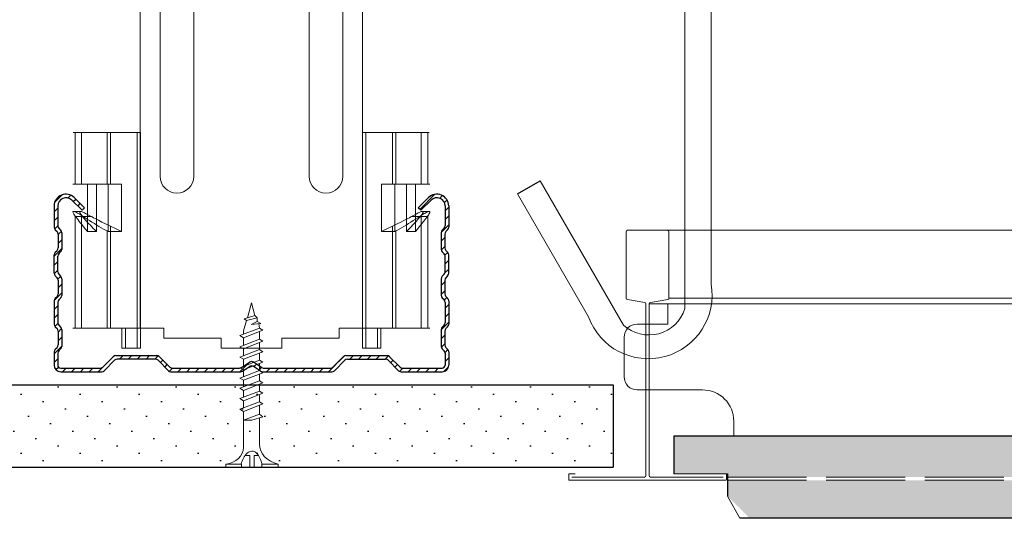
# Model space of a CAD drawing. Header units: millimetres. Extents: x 1525 to 3128, y 652 to 1560.
# Tile 7 of 9: x 2828 to 2978, y 1378 to 1454. Entities that reach past the tile are written whole.
import ezdxf

# ---------------------------------------------------------------- set-up
doc = ezdxf.new("R2010")
doc.units = ezdxf.units.MM
doc.linetypes.add('ACAD_ISO02W100', pattern=[15, 12, -3])
for name, color, linetype, lineweight in [('_RIGIPS AKCESORIA', 7, 'Continuous', 18), ('_RIGIPS G-K', 7, 'Continuous', 25), ('_RIGIPS PROFIL', 7, 'Continuous', 18), ('KRESKOWANIE', 7, 'Continuous', 9), ('PRZERYWANA', 7, 'ACAD_ISO02W100', 9)]:
    doc.layers.add(name, color=color, linetype=linetype, lineweight=lineweight)
doc.layers.add('wełna', color=7, linetype='BATTING')
doc.linetypes.add('BATTING', pattern='A,0.00254,-2.54,[134,ltypeshp.shx,S=2.54,R=0,X=-2.54,Y=0],-5.08,[134,ltypeshp.shx,S=2.54,R=180,X=2.54,Y=0],-2.54', length=10.16254)

# ---------------------------------------------------------------- blocks, each defined once
blk = doc.blocks.new('TN 25')
at = {"layer": '_RIGIPS AKCESORIA'}
for p, q in [((0, -0.84), (0, 7.16)), ((0, 7.16), (0.46, 7.16)), ((0.46, 7.16), (0.46, 4.78)), ((0.46, 4.78), (0, 4.78)), ((8.47, 4.46), (8.79, 5)), ((8.79, 5), (9.93, 2.01)), ((10.1, 4.46), (10.41, 5)), ((10.41, 5), (11.56, 2.01)), ((11.67, 4.46), (11.99, 5)), ((11.99, 5), (13.14, 2.01)), ((13.21, 4.46), (13.52, 5)), ((13.52, 5), (14.67, 2.01)), ((14.8, 4.46), (15.12, 5)), ((15.12, 5), (16.26, 2.01)), ((16.42, 4.46), (16.73, 5)), ((16.73, 5), (17.88, 2.01)), ((17.99, 4.46), (18.31, 5)), ((18.31, 5), (19.45, 2.01)), ((19.68, 4.46), (20, 5)), ((20, 5), (21.14, 2.01)), ((0, 3.5), (1.77, 3.5)), ((1.77, 3.5), (1.77, 4.2)), ((3.02, 4.46), (8.47, 4.46)), ((7.12, 4.46), (7.12, 3.18)), ((8.03, 2.01), (7.12, 4.46)), ((7.12, 3.18), (7.65, 1.53)), ((9.61, 1.51), (8.47, 4.46)), ((9, 4.46), (10.1, 4.46)), ((11.23, 1.51), (10.1, 4.46)), ((10.62, 4.46), (11.67, 4.46)), ((12.81, 1.51), (11.67, 4.46)), ((12.2, 4.46), (13.21, 4.46)), ((14.34, 1.51), (13.21, 4.46)), ((13.73, 4.46), (14.8, 4.46)), ((15.94, 1.51), (14.8, 4.46)), ((15.33, 4.46), (16.42, 4.46)), ((17.55, 1.51), (16.42, 4.46)), ((16.94, 4.46), (17.99, 4.46)), ((19.13, 1.51), (17.99, 4.46)), ((18.52, 4.46), (19.68, 4.46)), ((20.82, 1.51), (19.68, 4.46)), ((20.21, 4.46), (20.7, 4.46)), ((20.7, 4.46), (22.28, 3.98)), ((21.85, 1.83), (21.67, 3.28)), ((21.67, 3.28), (22.14, 2.4)), ((22.28, 3.98), (22.56, 4.37)), ((22.7, 2.36), (22.28, 3.98)), ((22.56, 4.37), (23.03, 2.71)), ((22.71, 3.85), (25, 3.24)), ((25, 3.24), (23.03, 2.71)), ((0, 2.83), (1.77, 2.83)), ((0.46, 1.64), (0, 1.64)), ((0.46, -0.84), (0.46, 1.64)), ((1.77, 2.83), (1.77, 2.18)), ((7.49, 2.01), (3.55, 2.01)), ((7.65, 1.53), (8.03, 2.01)), ((9.41, 2.01), (8.03, 2.01)), ((9.93, 2.01), (9.61, 1.51)), ((11.04, 2.01), (9.93, 2.01)), ((11.56, 2.01), (11.23, 1.51)), ((12.61, 2.01), (11.56, 2.01)), ((13.14, 2.01), (12.81, 1.51)), ((14.15, 2.01), (13.14, 2.01)), ((14.67, 2.01), (14.34, 1.51)), ((15.74, 2.01), (14.67, 2.01)), ((16.26, 2.01), (15.94, 1.51)), ((17.36, 2.01), (16.26, 2.01)), ((17.88, 2.01), (17.55, 1.51)), ((18.93, 2.01), (17.88, 2.01)), ((19.45, 2.01), (19.13, 1.51)), ((19.45, 2.01), (20.62, 2.01)), ((21.14, 2.01), (20.82, 1.51)), ((21.14, 2.01), (21.81, 2.12)), ((22.14, 2.4), (21.85, 1.83)), ((22.7, 2.36), (22.14, 2.4)), ((23.03, 2.71), (22.7, 2.36)), ((0, -0.84), (0.46, -0.84))]:
    blk.add_line(p, q, dxfattribs=at)
for centre, major_axis, ratio, start_param, end_param in [((3.09, 7.67), (0.17, 3.2), 0.826134, 1.773653, 3.180586), ((-0.04, 0.9), (0, 3.93), 0.848176, -0.720942, -0.151112), ((1.66, 3.18), (0, 0.895), 0.848176, -1.552777, -0.720942), ((1.66, 3.18), (0, 0.895), 0.848176, 3.862535, 4.730408), ((3.37, -1.57), (0.28, 3.57), 0.832181, 0.035984, 1.430787), ((-2.73, 15.91), (0, 14.76), 0.848176, 3.399396, 3.475072), ((0.59, 4.62), (0, 2.81), 0.848176, 3.475072, 3.862535)]:
    blk.add_ellipse(centre, major_axis=major_axis, ratio=ratio, start_param=start_param, end_param=end_param, dxfattribs=at)
blk = doc.blocks.new('CD 60 ULTRASTIL')
h = blk.add_hatch()
h.set_pattern_fill('ANSI31', color=256, scale=0.3, style=0)
h.paths.add_polyline_path([(542.88, 684.5, -0.302776), (543.49, 684.5), (544.54, 683.79, 0.148069), (544.85, 683.7), (555.42, 683.7, 0.198912), (555.81, 683.86), (557.38, 685.44, -0.198912), (557.77, 685.6), (563.59, 685.6, -0.198912), (563.98, 685.44), (565.55, 683.86, 0.198912), (565.94, 683.7), (572.18, 683.7, 0.414214), (573.18, 684.7), (573.18, 686.74, 0.198912), (573.02, 687.12), (572.74, 687.4, -0.198912), (572.58, 687.79), (572.58, 689.87, -0.198912), (572.74, 690.26), (573.02, 690.54, 0.198912), (573.18, 690.93), (573.18, 694.47, 0.198912), (573.02, 694.86), (572.74, 695.14, -0.198912), (572.58, 695.53), (572.58, 697.61, -0.198912), (572.74, 698), (573.02, 698.28, 0.198912), (573.18, 698.67), (573.18, 701.47, 0.198912), (573.02, 701.86), (572.74, 702.14, -0.198912), (572.58, 702.53), (572.58, 704.61, -0.198912), (572.74, 705), (573.02, 705.28, 0.198912), (573.18, 705.67), (573.18, 708.9, 0.666128), (570.12, 710.18), (568.55, 708.63), (568.93, 708.24), (570.5, 709.79, -0.666128), (572.63, 708.9), (572.63, 705.9, -0.198912), (572.47, 705.51), (572.19, 705.23, 0.198912), (572.03, 704.84), (572.03, 702.3, 0.198912), (572.19, 701.91), (572.47, 701.63, -0.198912), (572.63, 701.25), (572.63, 698.9, -0.198912), (572.47, 698.51), (572.19, 698.23, 0.198912), (572.03, 697.84), (572.03, 695.3, 0.198912), (572.19, 694.91), (572.47, 694.63, -0.198912), (572.63, 694.25), (572.63, 691.16, -0.198912), (572.47, 690.77), (572.19, 690.49, 0.198912), (572.03, 690.1), (572.03, 687.56, 0.198912), (572.19, 687.17), (572.47, 686.9, -0.198912), (572.63, 686.51), (572.63, 684.7, -0.414214), (572.18, 684.25), (566.17, 684.25, -0.198912), (565.78, 684.41), (564.2, 685.99, 0.198912), (563.82, 686.15), (557.55, 686.15, 0.198912), (557.16, 685.99), (555.58, 684.41, -0.198912), (555.19, 684.25), (545.01, 684.25, -0.148069), (544.71, 684.34), (543.49, 685.16, 0.302776), (542.88, 685.16), (541.65, 684.34, -0.148069), (541.35, 684.25), (531.17, 684.25, -0.198912), (530.78, 684.41), (529.2, 685.99, 0.198912), (528.82, 686.15), (522.55, 686.15, 0.198912), (522.16, 685.99), (520.58, 684.41, -0.198912), (520.19, 684.25), (514.18, 684.25, -0.414214), (513.73, 684.7), (513.73, 686.51, -0.198912), (513.89, 686.9), (514.17, 687.17, 0.198912), (514.33, 687.56), (514.33, 690.1, 0.198912), (514.17, 690.49), (513.89, 690.77, -0.198912), (513.73, 691.16), (513.73, 694.25, -0.198912), (513.89, 694.63), (514.17, 694.91, 0.198912), (514.33, 695.3), (514.33, 697.84, 0.198912), (514.17, 698.23), (513.89, 698.51, -0.198912), (513.73, 698.9), (513.73, 701.25, -0.198912), (513.89, 701.63), (514.17, 701.91, 0.198912), (514.33, 702.3), (514.33, 704.84, 0.198912), (514.17, 705.23), (513.89, 705.51, -0.198912), (513.73, 705.9), (513.73, 708.9, -0.666128), (515.86, 709.79), (517.43, 708.24), (517.81, 708.63), (516.25, 710.18, 0.666128), (513.18, 708.9), (513.18, 705.67, 0.198912), (513.34, 705.28), (513.62, 705, -0.198912), (513.78, 704.61), (513.78, 702.53, -0.198912), (513.62, 702.14), (513.34, 701.86, 0.198912), (513.18, 701.47), (513.18, 698.67, 0.198912), (513.34, 698.28), (513.62, 698, -0.198912), (513.78, 697.61), (513.78, 695.53, -0.198912), (513.62, 695.14), (513.34, 694.86, 0.198912), (513.18, 694.47), (513.18, 690.93, 0.198912), (513.34, 690.54), (513.62, 690.26, -0.198912), (513.78, 689.87), (513.78, 687.79, -0.198912), (513.62, 687.4), (513.34, 687.12, 0.198912), (513.18, 686.74), (513.18, 684.7, 0.414214), (514.18, 683.7), (520.42, 683.7, 0.198912), (520.81, 683.86), (522.38, 685.44, -0.198912), (522.77, 685.6), (528.59, 685.6, -0.198912), (528.98, 685.44), (530.55, 683.86, 0.198912), (530.94, 683.7), (541.51, 683.7, 0.148069), (541.82, 683.79)])
for p, q in [((515.86, 709.79), (517.43, 708.24)), ((516.25, 710.18), (517.81, 708.63)), ((570.12, 710.18), (568.55, 708.63)), ((570.5, 709.79), (568.93, 708.24)), ((513.18, 708.9), (513.18, 705.67)), ((513.73, 708.9), (513.73, 705.9)), ((517.43, 708.24), (517.81, 708.63)), ((568.93, 708.24), (568.55, 708.63)), ((572.63, 708.9), (572.63, 705.9)), ((573.18, 708.9), (573.18, 705.67)), ((513.34, 705.28), (513.62, 705)), ((513.89, 705.51), (514.17, 705.23)), ((572.47, 705.51), (572.19, 705.23)), ((573.02, 705.28), (572.74, 705)), ((513.78, 704.61), (513.78, 702.53)), ((514.33, 704.84), (514.33, 702.3)), ((572.03, 704.84), (572.03, 702.3)), ((572.58, 704.61), (572.58, 702.53)), ((513.18, 698.67), (513.18, 701.47)), ((513.34, 701.86), (513.62, 702.14)), ((513.73, 698.9), (513.73, 701.25)), ((513.89, 701.63), (514.17, 701.91)), ((572.47, 701.63), (572.19, 701.91)), ((572.63, 698.9), (572.63, 701.25)), ((573.02, 701.86), (572.74, 702.14)), ((573.18, 698.67), (573.18, 701.47)), ((513.34, 698.28), (513.62, 698)), ((513.89, 698.51), (514.17, 698.23)), ((514.33, 697.84), (514.33, 695.3)), ((572.03, 697.84), (572.03, 695.3)), ((572.47, 698.51), (572.19, 698.23)), ((573.02, 698.28), (572.74, 698)), ((513.78, 697.61), (513.78, 695.53)), ((572.58, 697.61), (572.58, 695.53)), ((513.34, 694.86), (513.62, 695.14)), ((513.89, 694.63), (514.17, 694.91)), ((572.47, 694.63), (572.19, 694.91)), ((573.02, 694.86), (572.74, 695.14)), ((513.18, 694.47), (513.18, 690.93)), ((513.73, 694.25), (513.73, 691.16)), ((572.63, 694.25), (572.63, 691.16)), ((573.18, 694.47), (573.18, 690.93)), ((513.34, 690.54), (513.62, 690.26)), ((513.89, 690.77), (514.17, 690.49)), ((572.47, 690.77), (572.19, 690.49)), ((573.02, 690.54), (572.74, 690.26)), ((513.78, 689.87), (513.78, 687.79)), ((514.33, 690.1), (514.33, 687.56)), ((572.03, 690.1), (572.03, 687.56)), ((572.58, 689.87), (572.58, 687.79)), ((513.34, 687.12), (513.62, 687.4)), ((573.02, 687.12), (572.74, 687.4)), ((513.18, 686.74), (513.18, 684.7)), ((513.73, 686.51), (513.73, 684.7)), ((513.89, 686.9), (514.17, 687.17)), ((520.58, 684.41), (522.16, 685.99)), ((522.55, 686.15), (528.82, 686.15)), ((530.78, 684.41), (529.2, 685.99)), ((555.58, 684.41), (557.16, 685.99)), ((557.55, 686.15), (563.82, 686.15)), ((565.78, 684.41), (564.2, 685.99)), ((572.47, 686.9), (572.19, 687.17)), ((572.63, 686.51), (572.63, 684.7)), ((573.18, 686.74), (573.18, 684.7)), ((520.81, 683.86), (522.38, 685.44)), ((528.59, 685.6), (522.77, 685.6)), ((530.55, 683.86), (528.98, 685.44)), ((541.65, 684.34), (542.88, 685.16)), ((541.82, 683.79), (542.88, 684.5)), ((544.71, 684.34), (543.49, 685.16)), ((544.54, 683.79), (543.49, 684.5)), ((555.81, 683.86), (557.38, 685.44)), ((557.77, 685.6), (563.59, 685.6)), ((565.55, 683.86), (563.98, 685.44)), ((514.18, 684.25), (520.19, 684.25)), ((514.18, 683.7), (520.42, 683.7)), ((530.94, 683.7), (541.51, 683.7)), ((531.17, 684.25), (541.35, 684.25)), ((544.85, 683.7), (555.42, 683.7)), ((545.01, 684.25), (555.19, 684.25)), ((565.94, 683.7), (572.18, 683.7)), ((566.17, 684.25), (572.18, 684.25))]:
    blk.add_line(p, q)
for centre, radius, start, end in [((514.98, 708.9), 1.8, 45.3251, 180), ((514.98, 708.9), 1.25, 45.3251, 180), ((571.38, 708.9), 1.8, 360, 134.6749), ((571.38, 708.9), 1.25, 360, 134.6749), ((513.73, 705.67), 0.55, 180, 225), ((514.28, 705.9), 0.55, 180, 225), ((572.08, 705.9), 0.55, 315, 0), ((572.63, 705.67), 0.55, 315, 0), ((513.23, 704.61), 0.55, 0, 45), ((513.78, 704.84), 0.55, 0, 45), ((572.58, 704.84), 0.55, 135, 180), ((573.13, 704.61), 0.55, 135, 180), ((513.23, 702.53), 0.55, 315, 0), ((513.78, 702.3), 0.55, 315, 0), ((572.58, 702.3), 0.55, 180, 225), ((573.13, 702.53), 0.55, 180, 225), ((513.73, 701.47), 0.55, 135, 180), ((514.28, 701.25), 0.55, 135, 180), ((572.08, 701.25), 0.55, 0, 45), ((572.63, 701.47), 0.55, 0, 45), ((513.73, 698.67), 0.55, 180, 225), ((513.23, 697.61), 0.55, 360, 45), ((514.28, 698.9), 0.55, 180, 225), ((513.78, 697.84), 0.55, 0, 45), ((572.58, 697.84), 0.55, 135, 180), ((572.08, 698.9), 0.55, 315, 0), ((573.13, 697.61), 0.55, 135, 180), ((572.63, 698.67), 0.55, 315, 0), ((513.73, 694.47), 0.55, 135, 180), ((513.23, 695.53), 0.55, 315, 0), ((513.78, 695.3), 0.55, 315, 0), ((572.58, 695.3), 0.55, 180, 225), ((573.13, 695.53), 0.55, 180, 225), ((572.63, 694.47), 0.55, 0, 45), ((514.28, 694.25), 0.55, 135, 180), ((572.08, 694.25), 0.55, 0, 45), ((513.73, 690.93), 0.55, 180, 225), ((514.28, 691.16), 0.55, 180, 225), ((513.78, 690.1), 0.55, 360, 45), ((572.58, 690.1), 0.55, 135, 180), ((572.08, 691.16), 0.55, 315, 0), ((572.63, 690.93), 0.55, 315, 0), ((513.23, 689.87), 0.55, 0, 45), ((573.13, 689.87), 0.55, 135, 180), ((513.23, 687.79), 0.55, 315, 0), ((513.78, 687.56), 0.55, 315, 360), ((572.58, 687.56), 0.55, 180, 225), ((573.13, 687.79), 0.55, 180, 225), ((513.73, 686.74), 0.55, 135, 180), ((514.28, 686.51), 0.55, 135, 180), ((522.55, 685.6), 0.55, 90, 135), ((528.82, 685.6), 0.55, 45, 90), ((557.55, 685.6), 0.55, 90, 135), ((563.82, 685.6), 0.55, 45, 90), ((572.08, 686.51), 0.55, 360, 45), ((572.63, 686.74), 0.55, 360, 45), ((514.18, 684.7), 1, 180, 270), ((514.18, 684.7), 0.45, 180, 270), ((520.19, 684.8), 0.55, 270, 315), ((522.77, 685.05), 0.55, 90, 135), ((528.59, 685.05), 0.55, 45, 90), ((531.17, 684.8), 0.55, 225, 270), ((541.35, 684.8), 0.55, 270, 303.6901), ((543.18, 684.7), 0.55, 56.3099, 123.6901), ((543.18, 684.04), 0.55, 56.3099, 123.6901), ((545.01, 684.8), 0.55, 236.3099, 270), ((555.19, 684.8), 0.55, 270, 315), ((557.77, 685.05), 0.55, 90, 135), ((563.59, 685.05), 0.55, 45, 90), ((566.17, 684.8), 0.55, 225, 270), ((572.18, 684.7), 1, 270, 0), ((572.18, 684.7), 1, 270, 360), ((572.18, 684.7), 0.45, 270, 360), ((520.42, 684.25), 0.55, 270, 315), ((530.94, 684.25), 0.55, 225, 270), ((541.51, 684.25), 0.55, 270, 303.6901), ((544.85, 684.25), 0.55, 236.3099, 270), ((555.42, 684.25), 0.55, 270, 315), ((565.94, 684.25), 0.55, 225, 270)]:
    blk.add_arc(centre, radius, start, end)
blk = doc.blocks.new('wieszak noniuszowy widok')
for p, q in [((367.75, 93.63), (382.75, 93.63)), ((367.75, 3.63), (367.75, 93.63)), ((368.75, 3.63), (368.75, 93.63)), ((381.75, 3.63), (381.75, 93.63)), ((382.75, 3.63), (382.75, 93.63)), ((367.75, 42.47), (358.34, 42.47)), ((358.34, -30.29), (358.34, 42.47)), ((392.15, 42.47), (382.75, 42.47)), ((392.15, 42.47), (392.15, -30.29)), ((392.15, 42.47), (392.15, -30.29)), ((374.93, 39.42), (374.93, 35.32)), ((372.87, 37.38), (376.99, 37.38)), ((361.34, -36.95), (361.34, 34.79)), ((361.34, 34.79), (361.34, -36.95)), ((366.47, 34.79), (366.47, -36.95)), ((366.47, -36.95), (366.47, 34.79)), ((384.02, -36.95), (384.02, 34.79)), ((384.02, 34.79), (384.02, -36.95)), ((389.14, 34.79), (389.14, -36.95)), ((389.14, 34.79), (389.14, -36.95)), ((374.93, 19.27), (374.93, 15.17)), ((372.87, 17.23), (376.99, 17.23)), ((367.75, 3.63), (382.75, 3.63)), ((348.22, -30.29), (358.37, -30.29)), ((348.44, -30.29), (348.44, -38.17)), ((349.43, -30.29), (349.43, -38.17)), ((353.28, -30.29), (353.28, -38.17)), ((353.8, -30.29), (353.8, -38.17)), ((357.85, -30.29), (357.85, -63.08)), ((358.37, -30.29), (358.37, -63.08)), ((392.13, -30.29), (392.13, -63.08)), ((392.15, -30.29), (392.15, -60.01)), ((392.15, -30.29), (392.15, -60.01)), ((402.37, -30.29), (392.16, -30.29)), ((392.64, -30.29), (392.64, -63.08)), ((396.7, -30.29), (396.7, -38.17)), ((397.21, -30.29), (397.21, -38.17)), ((401.07, -30.29), (401.07, -38.17)), ((402.06, -30.29), (402.06, -38.17)), ((348.13, -38.17), (355.47, -38.17)), ((350.32, -38.17), (350.32, -45.34)), ((351.68, -45.34), (351.68, -38.17)), ((353.44, -45.34), (353.44, -38.17)), ((355.47, -38.17), (355.47, -45.34)), ((395.03, -45.34), (395.03, -38.17)), ((395.03, -38.17), (402.39, -38.17)), ((397.05, -38.17), (397.05, -45.34)), ((398.82, -38.17), (398.82, -45.34)), ((400.18, -45.34), (400.18, -38.17)), ((348.11, -42.32), (348.14, -42.29)), ((348.11, -42.37), (348.11, -42.32)), ((348.12, -42.43), (348.11, -42.37)), ((348.15, -42.51), (348.12, -42.43)), ((348.14, -42.29), (348.17, -42.28)), ((348.19, -42.61), (348.15, -42.51)), ((348.17, -42.28), (348.23, -42.28)), ((349.22, -42.28), (348.19, -42.28)), ((348.26, -42.72), (348.19, -42.61)), ((348.23, -42.28), (348.31, -42.3)), ((348.34, -42.84), (348.26, -42.72)), ((348.31, -42.3), (348.41, -42.34)), ((348.45, -43), (348.34, -42.84)), ((348.41, -42.34), (348.53, -42.39)), ((348.44, -42.99), (348.44, -60.01)), ((348.58, -43.18), (348.45, -43)), ((349.57, -43.07), (348.5, -43.07)), ((348.53, -42.39), (348.66, -42.46)), ((348.72, -43.37), (348.58, -43.18)), ((348.66, -42.46), (348.81, -42.54)), ((348.89, -43.59), (348.72, -43.37)), ((348.81, -42.54), (348.96, -42.63)), ((348.96, -42.63), (349.14, -42.73)), ((349.15, -42.29), (349.13, -42.32)), ((349.13, -42.32), (349.13, -42.36)), ((349.13, -42.36), (349.14, -42.41)), ((349.14, -42.41), (349.16, -42.47)), ((349.14, -42.73), (349.38, -42.88)), ((349.18, -42.28), (349.15, -42.29)), ((349.16, -42.47), (349.19, -42.54)), ((349.22, -42.28), (349.18, -42.28)), ((349.19, -42.54), (349.24, -42.62)), ((349.28, -42.28), (349.22, -42.28)), ((349.24, -42.62), (349.3, -42.71)), ((349.34, -42.29), (349.28, -42.28)), ((349.3, -42.71), (349.44, -42.91)), ((349.43, -42.32), (349.34, -42.29)), ((349.38, -42.88), (349.66, -43.05)), ((349.52, -42.35), (349.43, -42.32)), ((349.43, -42.9), (349.43, -60.01)), ((349.44, -42.91), (349.55, -43.05)), ((349.62, -42.4), (349.52, -42.35)), ((349.55, -43.05), (349.68, -43.2)), ((349.74, -42.46), (349.62, -42.4)), ((349.66, -43.05), (349.96, -43.25)), ((350.92, -43.07), (349.68, -43.07)), ((349.68, -43.2), (349.82, -43.37)), ((349.88, -42.52), (349.74, -42.46)), ((349.82, -43.37), (349.98, -43.56)), ((350.03, -42.6), (349.88, -42.52)), ((349.96, -43.25), (350.28, -43.46)), ((350.2, -42.69), (350.03, -42.6)), ((350.38, -42.79), (350.2, -42.69)), ((350.58, -42.89), (350.38, -42.79)), ((350.78, -43), (350.58, -42.89)), ((351, -43.12), (350.78, -43)), ((351.23, -43.25), (351, -43.12)), ((351.48, -43.37), (351.23, -43.25)), ((351.99, -43.64), (351.48, -43.37)), ((399.02, -43.37), (398.51, -43.64)), ((399.26, -43.25), (399.02, -43.37)), ((399.49, -43.12), (399.26, -43.25)), ((399.71, -43), (399.49, -43.12)), ((399.58, -43.07), (400.82, -43.07)), ((399.92, -42.89), (399.71, -43)), ((400.12, -42.79), (399.92, -42.89)), ((400.3, -42.69), (400.12, -42.79)), ((400.21, -43.46), (400.54, -43.25)), ((400.46, -42.6), (400.3, -42.69)), ((400.62, -42.52), (400.46, -42.6)), ((400.52, -43.56), (400.68, -43.37)), ((400.54, -43.25), (400.84, -43.05)), ((400.76, -42.46), (400.62, -42.52)), ((400.68, -43.37), (400.82, -43.2)), ((400.88, -42.4), (400.76, -42.46)), ((400.82, -43.2), (400.95, -43.05)), ((400.84, -43.05), (401.12, -42.88)), ((400.98, -42.35), (400.88, -42.4)), ((400.93, -43.07), (402, -43.07)), ((400.95, -43.05), (401.06, -42.91)), ((401.07, -42.32), (400.98, -42.35)), ((401.06, -42.91), (401.2, -42.71)), ((401.15, -42.29), (401.07, -42.32)), ((401.07, -42.9), (401.07, -60.01)), ((401.12, -42.88), (401.36, -42.73)), ((401.22, -42.28), (401.15, -42.29)), ((401.2, -42.71), (401.26, -42.62)), ((401.27, -42.28), (401.22, -42.28)), ((401.26, -42.62), (401.3, -42.54)), ((401.32, -42.28), (401.27, -42.28)), ((401.27, -42.28), (402.31, -42.28)), ((401.3, -42.54), (401.34, -42.47)), ((401.35, -42.29), (401.32, -42.28)), ((401.34, -42.47), (401.36, -42.41)), ((401.36, -42.32), (401.35, -42.29)), ((401.37, -42.36), (401.36, -42.32)), ((401.36, -42.41), (401.37, -42.36)), ((401.36, -42.73), (401.54, -42.63)), ((401.54, -42.63), (401.69, -42.54)), ((401.77, -43.37), (401.61, -43.59)), ((401.69, -42.54), (401.84, -42.46)), ((401.92, -43.18), (401.77, -43.37)), ((401.84, -42.46), (401.97, -42.39)), ((402.05, -43), (401.92, -43.18)), ((401.97, -42.39), (402.09, -42.34)), ((402.16, -42.84), (402.05, -43)), ((402.06, -42.99), (402.06, -60.01)), ((402.09, -42.34), (402.18, -42.3)), ((402.24, -42.72), (402.16, -42.84)), ((402.18, -42.3), (402.26, -42.28)), ((402.3, -42.61), (402.24, -42.72)), ((402.26, -42.28), (402.33, -42.28)), ((402.35, -42.51), (402.3, -42.61)), ((402.33, -42.28), (402.36, -42.29)), ((402.38, -42.43), (402.35, -42.51)), ((402.36, -42.29), (402.39, -42.32)), ((402.39, -42.37), (402.38, -42.43)), ((402.39, -42.32), (402.39, -42.37)), ((349.08, -43.83), (348.89, -43.59)), ((349.28, -44.08), (349.08, -43.83)), ((349.49, -44.34), (349.28, -44.08)), ((349.72, -44.62), (349.49, -44.34)), ((350.01, -44.98), (349.72, -44.62)), ((349.98, -43.56), (350.15, -43.76)), ((350.15, -43.76), (350.34, -43.96)), ((350.28, -43.46), (350.63, -43.68)), ((350.34, -43.96), (350.54, -44.17)), ((350.54, -44.17), (350.75, -44.4)), ((350.63, -43.68), (350.99, -43.91)), ((350.75, -44.4), (350.97, -44.63)), ((350.97, -44.63), (351.19, -44.86)), ((350.99, -43.91), (351.36, -44.14)), ((351.19, -44.86), (351.43, -45.11)), ((351.36, -44.14), (351.74, -44.37)), ((351.74, -44.37), (352.07, -44.57)), ((352.52, -43.92), (351.99, -43.64)), ((352.07, -44.57), (352.41, -44.78)), ((352.41, -44.78), (352.77, -44.98)), ((353.08, -44.19), (352.52, -43.92)), ((353.43, -44.35), (353.08, -44.19)), ((353.8, -44.52), (353.43, -44.35)), ((354.66, -44.92), (353.8, -44.52)), ((353.8, -44.52), (353.8, -60.01)), ((396.7, -44.52), (395.84, -44.92)), ((397.07, -44.35), (396.7, -44.52)), ((396.7, -44.52), (396.7, -60.01)), ((397.42, -44.19), (397.07, -44.35)), ((397.98, -43.92), (397.42, -44.19)), ((397.73, -44.98), (398.09, -44.78)), ((398.51, -43.64), (397.98, -43.92)), ((398.09, -44.78), (398.43, -44.57)), ((398.43, -44.57), (398.76, -44.37)), ((398.76, -44.37), (399.13, -44.14)), ((399.07, -45.11), (399.3, -44.86)), ((399.13, -44.14), (399.51, -43.91)), ((399.3, -44.86), (399.53, -44.63)), ((399.51, -43.91), (399.87, -43.68)), ((399.53, -44.63), (399.74, -44.4)), ((399.74, -44.4), (399.96, -44.17)), ((399.87, -43.68), (400.21, -43.46)), ((399.96, -44.17), (400.16, -43.96)), ((400.16, -43.96), (400.35, -43.76)), ((400.35, -43.76), (400.52, -43.56)), ((400.78, -44.62), (400.49, -44.98)), ((401.01, -44.34), (400.78, -44.62)), ((401.22, -44.08), (401.01, -44.34)), ((401.42, -43.83), (401.22, -44.08)), ((401.61, -43.59), (401.42, -43.83)), ((350.32, -45.34), (350.01, -44.98)), ((351.68, -45.34), (350.32, -45.34)), ((351.43, -45.11), (351.68, -45.34)), ((352.77, -44.98), (353.14, -45.18)), ((353.14, -45.18), (353.28, -45.26)), ((353.28, -45.26), (353.36, -45.3)), ((353.28, -45.26), (353.28, -60.01)), ((353.36, -45.3), (353.44, -45.34)), ((355.47, -45.34), (353.44, -45.34)), ((355.47, -45.34), (354.66, -44.92)), ((395.84, -44.92), (395.03, -45.34)), ((395.03, -45.34), (397.05, -45.34)), ((397.05, -45.34), (397.13, -45.3)), ((397.13, -45.3), (397.21, -45.26)), ((397.21, -45.26), (397.36, -45.18)), ((397.21, -45.26), (397.21, -60.01)), ((397.36, -45.18), (397.73, -44.98)), ((398.82, -45.34), (399.07, -45.11)), ((398.82, -45.34), (400.18, -45.34)), ((400.49, -44.98), (400.18, -45.34)), ((348.11, -60.01), (361.93, -60.01)), ((355.57, -63.08), (355.57, -60.01)), ((356.08, -60.01), (356.08, -63.08)), ((361.93, -60.01), (361.93, -61.55)), ((361.93, -60.01), (361.93, -61.55)), ((388.57, -60.01), (388.57, -61.55)), ((402.39, -60.01), (388.57, -60.01)), ((388.57, -60.01), (388.57, -61.55)), ((394.42, -63.08), (394.42, -60.01)), ((394.93, -60.01), (394.93, -63.08)), ((370.64, -61.55), (361.93, -61.55)), ((370.64, -61.55), (370.64, -63.08)), ((370.64, -61.55), (370.64, -63.08)), ((388.57, -61.55), (379.86, -61.55)), ((379.86, -61.55), (379.86, -63.08)), ((379.86, -61.55), (379.86, -63.08)), ((357.85, -63.08), (355.57, -63.08)), ((356.08, -63.08), (355.57, -63.08)), ((356.08, -63.08), (358.37, -63.08)), ((358.37, -63.08), (357.85, -63.08)), ((379.86, -63.08), (370.64, -63.08)), ((370.64, -63.08), (379.86, -63.08)), ((392.13, -63.08), (394.42, -63.08)), ((392.64, -63.08), (392.13, -63.08)), ((394.93, -63.08), (392.64, -63.08)), ((394.93, -63.08), (394.42, -63.08))]:
    blk.add_line(p, q)
for centre, radius in [((375.25, 83.63), 2.81), ((374.93, 37.38), 2.06), ((374.93, 37.38), 1.46), ((374.93, 26.11), 2.81), ((374.93, 17.23), 2.06), ((374.93, 17.23), 1.46)]:
    blk.add_circle(centre, radius)
for centre, start, end in [((363.91, 34.79), 0, 180), ((386.58, 34.79), 0, 180), ((363.91, -36.95), 180, 0), ((386.58, -36.95), 180, 0)]:
    blk.add_arc(centre, 2.56, start, end)
blk = doc.blocks.new('T24')
at = {"layer": '_RIGIPS PROFIL'}
for p, q in [((302.61, -139.67), (302.61, -129.54)), ((302.81, -129.34), (308.91, -129.34)), ((309.11, -129.54), (309.11, -139.67)), ((305.45, -140.31), (302.78, -139.87)), ((305.61, -140.51), (305.61, -166.64)), ((306.11, -140.51), (306.11, -166.64)), ((308.95, -139.87), (306.28, -140.31)), ((293.86, -167.24), (293.86, -166.44)), ((293.96, -166.34), (294.86, -166.34)), ((293.96, -167.34), (317.76, -167.34)), ((294.36, -166.84), (305.41, -166.84)), ((306.31, -166.84), (317.36, -166.84)), ((317.76, -166.34), (316.86, -166.34)), ((317.86, -167.24), (317.86, -166.44))]:
    blk.add_line(p, q, dxfattribs=at)
for centre, radius, start, end in [((302.81, -129.54), 0.2, 90, 180), ((308.91, -129.54), 0.2, 0, 90), ((302.81, -139.67), 0.2, 180, 260.5377), ((305.41, -140.51), 0.2, 0, 80.5377), ((306.31, -140.51), 0.2, 99.4623, 180), ((308.91, -139.67), 0.2, 279.4623, 0), ((293.96, -166.44), 0.1, 90, 180), ((293.96, -167.24), 0.1, 180, 270), ((305.41, -166.64), 0.2, 270, 0), ((306.31, -166.64), 0.2, 180, 270), ((317.76, -166.44), 0.1, 0, 90), ((317.76, -167.24), 0.1, 270, 0)]:
    blk.add_arc(centre, radius, start, end, dxfattribs=at)
blk = doc.blocks.new('Hak')
for p, q in [((-60.78, 107.6), (-60.78, -29.7)), ((-56.77, 107.6), (-56.78, -25.97)), ((-70.11, -32.2), (-82.78, -10.26)), ((-75.44, -30.97), (-86.25, -12.26))]:
    blk.add_line(p, q)
blk.add_lwpolyline([(-56.79, 107.6), (-60.79, 107.6)], close=True)
for centre, radius, start, end in [((-66.34, -27.62), 9.7, 200.1981, 9.7997), ((-66.24, -27.99), 5.72, 227.4354, 342.5624)]:
    blk.add_arc(centre, radius, start, end)
at = {"layer": 'wełna'}
blk.add_line((-86.25, -12.26), (-82.78, -10.26), dxfattribs=at)

msp = doc.modelspace()

# ---------------------------------------------------------------- hatches: boundary and pattern name
at = {"layer": '_RIGIPS G-K'}
h = msp.add_hatch(dxfattribs=at)
h.set_pattern_fill('DOTS', color=256, scale=2, angle=225, style=0)
h.set_pattern_definition([(225, (1031.151, -0.9), (1.122532, -3.367596), [0, -3.175])])
h.paths.add_polyline_path([(2768.35, 1398.05), (2768.35, 1385.55), (2918.35, 1385.55), (2918.35, 1398.05)])
at = {"layer": 'KRESKOWANIE'}
h = msp.add_hatch(dxfattribs=at)
h.set_pattern_fill('AR-SAND', color=256, scale=0.1, style=0)
h.paths.add_polyline_path([(3127.58, 1390.27), (2927.58, 1390.27), (2927.58, 1384.55), (2935.75, 1384.55), (2935.75, 1384.05), (3127.58, 1384.05)])
h.paths.add_polyline_path([(3127.58, 1383.55), (2935.75, 1383.55), (2935.75, 1381.16), (2939.14, 1377.77), (3127.58, 1377.77)])

# ---------------------------------------------------------------- linework, layer by layer
for p, q in [((3127.58, 1390.27), (2927.58, 1390.27)), ((2927.58, 1390.27), (2927.58, 1384.55)), ((2935.75, 1384.55), (2935.75, 1381.16)), ((3127.58, 1377.77), (2937.62, 1377.77))]:
    msp.add_line(p, q)
at = {"layer": '_RIGIPS G-K'}
for p, q in [((2768.35, 1398.05), (2918.35, 1398.05)), ((2918.35, 1398.05), (2918.35, 1385.55)), ((2768.35, 1385.55), (2918.35, 1385.55))]:
    msp.add_line(p, q, dxfattribs=at)
at = {"layer": '_RIGIPS PROFIL', "lineweight": 9}
for p, q in [((2923.6, 1421.55), (3127.58, 1421.55)), ((2926.85, 1411.22), (3127.58, 1411.22)), ((2923.85, 1410.38), (3127.58, 1410.38))]:
    msp.add_line(p, q, dxfattribs=at)
msp.add_lwpolyline([(2926.69, 1410.38), (2926.69, 1407.29), (2922.03, 1407.29, 0.414214), (2920.03, 1405.29), (2920.03, 1399.29, 0.414214), (2922.03, 1397.29), (2931.96, 1397.29, -0.414214), (2936.7, 1392.55)], format="xyb", dxfattribs=at)
at = {"layer": 'KRESKOWANIE'}
for p, q in [((2936.7, 1392.55), (2936.7, 1390.27)), ((2927.58, 1384.55), (2935.75, 1384.55)), ((2935.75, 1381.16), (2937.62, 1377.77))]:
    msp.add_line(p, q, dxfattribs=at)
at = {"layer": 'PRZERYWANA', "lineweight": 9}
for p, q in [((2935.75, 1384.05), (3127.58, 1384.05)), ((2935.75, 1383.55), (3127.58, 1383.55))]:
    msp.add_line(p, q, dxfattribs=at)

# ---------------------------------------------------------------- block references
msp.add_blockref('CD 60 ULTRASTIL', (2320.17, 716.35))
at = {"layer": '_RIGIPS AKCESORIA', "xscale": -1}
msp.add_blockref('wieszak noniuszowy widok', (3238.6, 1466.71), dxfattribs=at)
at = {"layer": '_RIGIPS AKCESORIA'}
msp.add_blockref('Hak', (2990.05, 1439.35), dxfattribs=at)
at = {"layer": '_RIGIPS AKCESORIA', "rotation": 90}
msp.add_blockref('TN 25', (2866.6, 1385.55), dxfattribs=at)
at = {"layer": '_RIGIPS PROFIL'}
msp.add_blockref('T24', (2617.74, 1550.89), dxfattribs=at)

doc.saveas('drawing.dxf')
